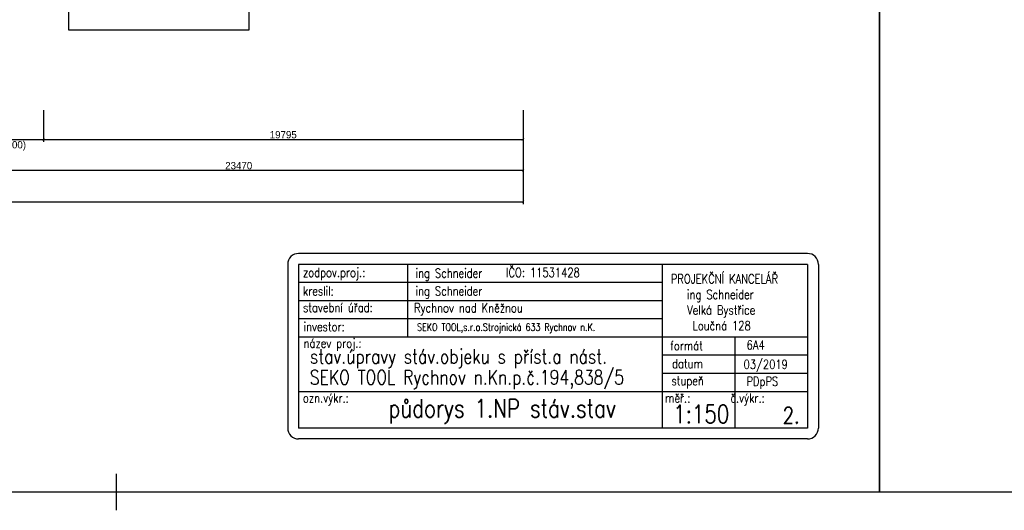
# Model space of a CAD drawing. Header units: millimetres. Extents: x -637441 to -130928, y -380379 to -53767.
# Tile 17 of 193: x -564866 to -524232, y -309742 to -289517. Entities that reach past the tile are written whole.
import ezdxf

# ---------------------------------------------------------------- set-up
doc = ezdxf.new("R2010")
doc.units = ezdxf.units.MM
doc.header["$LTSCALE"] = 10
for name, color, linetype, lineweight in [('CKKOTY', 7, 'Continuous', 25), ('CKTEXTY_MALE', 7, 'Continuous', 25), ('CKTEXTY_STREDNI', 6, 'Continuous', 50)]:
    doc.layers.add(name, color=color, linetype=linetype, lineweight=lineweight)
for name, color, linetype in [('Kóty', 7, 'Continuous'), ('POPISKA', 4, 'Continuous'), ('SLABĚ', 7, 'Continuous')]:
    doc.layers.add(name, color=color, linetype=linetype)
doc.styles.get("Standard").update_dxf_attribs({"font": 'simplex.shx', "width": 0.8})
doc.styles.add('TGV styl', font='txt')
doc.dimstyles.new('VNĚJŠEK 1-100', dxfattribs={"dimtxt": 300, "dimasz": 100, "dimexe": 100, "dimexo": 250, "dimgap": 40, "dimtad": 1, "dimdec": 0, "dimzin": 0, "dimdsep": 46, "dimtxsty": 'TGV styl', "dimblk1": 'ARCHTICK', "dimblk2": 'ARCHTICK', "dimsah": 1, "dimcen": 0.09, "dimclrd": 256, "dimclre": 256, "dimclrt": 220, "dimadec": 0, "dimazin": 0, "dimtfac": 1, "dimtdec": 0, "dimtofl": 0, "dimtmove": 2, "dimatfit": 3, "dimldrblk": 'ARCHTICK', "dimfxl": 350, "dimfxlon": 1, "dimtolj": 1, "dimtzin": 0, "dimarcsym": 0})

# ---------------------------------------------------------------- blocks, each defined once
blk = doc.blocks.new('_ArchTick')
at = {"color": 0, "const_width": 0.15}
blk.add_lwpolyline([(-0.5, -0.5), (0.5, 0.5)], dxfattribs=at)
blk = doc.blocks.new('*D41')
at = {"layer": 'DEFPOINTS', "color": 0, "ltscale": 0.35}
for p in [(-567486, -286848), (-563886, -286848), (-563886, -294450)]:
    blk.add_point(p, dxfattribs=at)
at = {"layer": 'Kóty', "lineweight": -2, "ltscale": 0.35}
for p, q in [((-567486, -293250), (-567486, -294550)), ((-563886, -293250), (-563886, -294550)), ((-567486, -294450), (-563886, -294450))]:
    blk.add_line(p, q, dxfattribs=at)
at = {"layer": 'Kóty', "lineweight": -2, "ltscale": 0.35, "xscale": 100, "yscale": 100, "zscale": 100, "rotation": 180}
blk.add_blockref('_ArchTick', (-567486, -294450), dxfattribs=at)
at = {"layer": 'Kóty', "lineweight": -2, "ltscale": 0.35, "xscale": 100, "yscale": 100, "zscale": 100}
blk.add_blockref('_ArchTick', (-563886, -294450), dxfattribs=at)
at = {"layer": 'Kóty', "color": 220, "ltscale": 0.35, "char_height": 300, "attachment_point": 5, "style": 'TGV styl'}
for s, insert in [('\\A1;3600', (-565686, -294260)), ('\\A1;1800 (1200)', (-565686, -294718))]:
    blk.add_mtext(s, dxfattribs=dict(at, insert=insert))
blk = doc.blocks.new('*D42')
at = {"layer": 'DEFPOINTS', "color": 0, "ltscale": 0.35}
for p in [(-563886, -286848), (-544091, -286928), (-544091, -294450)]:
    blk.add_point(p, dxfattribs=at)
at = {"layer": 'Kóty', "lineweight": -2, "ltscale": 0.35}
for p, q in [((-563886, -293250), (-563886, -294550)), ((-544091, -293250), (-544091, -294550)), ((-563886, -294450), (-544091, -294450))]:
    blk.add_line(p, q, dxfattribs=at)
at = {"layer": 'Kóty', "lineweight": -2, "ltscale": 0.35, "xscale": 100, "yscale": 100, "zscale": 100, "rotation": 180}
blk.add_blockref('_ArchTick', (-563886, -294450), dxfattribs=at)
at = {"layer": 'Kóty', "lineweight": -2, "ltscale": 0.35, "xscale": 100, "yscale": 100, "zscale": 100}
blk.add_blockref('_ArchTick', (-544091, -294450), dxfattribs=at)
at = {"layer": 'Kóty', "color": 220, "ltscale": 0.35, "insert": (-553989, -294260), "char_height": 300, "attachment_point": 5, "style": 'TGV styl'}
blk.add_mtext('\\A1;19795', dxfattribs=at)
blk = doc.blocks.new('*D173')
at = {"layer": 'DEFPOINTS', "color": 0, "ltscale": 0.35}
for p in [(-544091, -286928), (-567561, -292848), (-544091, -295726)]:
    blk.add_point(p, dxfattribs=at)
at = {"layer": 'Kóty', "lineweight": -2, "ltscale": 0.35}
for p, q in [((-567561, -294526), (-567561, -295826)), ((-544091, -294526), (-544091, -295826)), ((-567561, -295726), (-544091, -295726))]:
    blk.add_line(p, q, dxfattribs=at)
at = {"layer": 'Kóty', "lineweight": -2, "ltscale": 0.35, "xscale": 100, "yscale": 100, "zscale": 100, "rotation": 180}
blk.add_blockref('_ArchTick', (-567561, -295726), dxfattribs=at)
at = {"layer": 'Kóty', "lineweight": -2, "ltscale": 0.35, "xscale": 100, "yscale": 100, "zscale": 100}
blk.add_blockref('_ArchTick', (-544091, -295726), dxfattribs=at)
at = {"layer": 'Kóty', "color": 220, "ltscale": 0.35, "insert": (-555826, -295536), "char_height": 300, "attachment_point": 5, "style": 'TGV styl'}
blk.add_mtext('\\A1;23470', dxfattribs=at)
blk = doc.blocks.new('*D44')
at = {"layer": 'DEFPOINTS', "color": 0, "ltscale": 0.35}
for p in [(-604871, -287037), (-544091, -287117), (-544091, -297026)]:
    blk.add_point(p, dxfattribs=at)
at = {"layer": 'Kóty', "lineweight": -2, "ltscale": 0.35}
for p, q in [((-604871, -295826), (-604871, -297126)), ((-544091, -295826), (-544091, -297126)), ((-604871, -297026), (-544091, -297026))]:
    blk.add_line(p, q, dxfattribs=at)
at = {"layer": 'Kóty', "lineweight": -2, "ltscale": 0.35, "xscale": 100, "yscale": 100, "zscale": 100, "rotation": 180}
blk.add_blockref('_ArchTick', (-604871, -297026), dxfattribs=at)
at = {"layer": 'Kóty', "lineweight": -2, "ltscale": 0.35, "xscale": 100, "yscale": 100, "zscale": 100}
blk.add_blockref('_ArchTick', (-544091, -297026), dxfattribs=at)
at = {"layer": 'Kóty', "color": 220, "ltscale": 0.35, "insert": (-574481, -296836), "char_height": 300, "attachment_point": 5, "style": 'TGV styl'}
blk.add_mtext('\\A1;60780', dxfattribs=at)

msp = doc.modelspace()

# ---------------------------------------------------------------- linework, layer by layer
at = {"color": 7, "lineweight": -2}
for p, q in [((-548856.125, -299603.154), (-548856.125, -302603.154)), ((-538356.125, -300353.154), (-553356.125, -300353.154)), ((-538356.125, -301103.154), (-553356.125, -301103.154)), ((-538356.125, -301853.154), (-553356.125, -301853.154))]:
    msp.add_line(p, q, dxfattribs=at)
at = {"lineweight": -2}
for p, q in [((-532356.125, -303353.154), (-538356.125, -303353.154)), ((-532356.125, -304103.154), (-538356.125, -304103.154))]:
    msp.add_line(p, q, dxfattribs=at)
at = {"layer": 'CKKOTY', "color": 7}
msp.add_line((-560886.051, -308240.735), (-560886.051, -309742.365), dxfattribs=at)
for points in [[(-623886.051, -219891.55), (-529386.051, -219891.55), (-529386.051, -308991.55), (-623886.051, -308991.55)], [(-529386.051, -219891.55), (-434886.051, -219891.55), (-434886.051, -308991.55), (-529386.051, -308991.55)]]:
    msp.add_lwpolyline(points, close=True, dxfattribs=at)
at = {"layer": 'POPISKA', "lineweight": -2}
for p, q in [((-532356.125, -299153.154), (-553356.125, -299153.154)), ((-553806.125, -299603.154), (-553806.125, -306353.154)), ((-553356.125, -299603.154), (-553356.125, -306353.154)), ((-532356.125, -299603.154), (-553356.125, -299603.154)), ((-538356.125, -299603.154), (-538356.125, -306353.154)), ((-532356.125, -299603.154), (-532356.125, -306353.154)), ((-531906.125, -299603.154), (-531906.125, -306353.154)), ((-532356.125, -302603.154), (-553356.125, -302603.154)), ((-535356.125, -302603.154), (-535356.125, -306353.154)), ((-532356.125, -304853.154), (-553356.125, -304853.154)), ((-532356.125, -306353.154), (-553356.125, -306353.154)), ((-532356.125, -306803.154), (-553356.125, -306803.154))]:
    msp.add_line(p, q, dxfattribs=at)
for centre, start, end in [((-553356.125, -299603.154), 90, 180), ((-532356.125, -299603.154), 0, 90), ((-553356.125, -306353.154), 180, 270), ((-532356.125, -306353.154), 270, 0)]:
    msp.add_arc(centre, 450, start, end, dxfattribs=at)
at = {"layer": 'SLABĚ'}
for p, q in [((-562851.228, -286927.964), (-562851.228, -289927.964)), ((-555401.569, -289927.964), (-555401.569, -288277.964)), ((-562851.228, -289927.964), (-555401.569, -289927.964))]:
    msp.add_line(p, q, dxfattribs=at)

# ---------------------------------------------------------------- texts
at = {"layer": 'CKTEXTY_MALE', "color": 7, "lineweight": -2, "width": 0.8}
for s, height, p in [('zodpov.proj.:', 375, (-553174.99, -300126.497)), ('ing Schneider', 375, (-548526.478, -300152.752)), ('IČO: 11531428', 375, (-544797.164, -300126.497)), ('PROJEKČNÍ KANCELÁŘ', 375, (-537995.104, -300389.045)), ('kreslil:', 375, (-553174.99, -300887.887)), ('ing Schneider', 375, (-548526.478, -300887.887)), ('   ing Schneider', 375, (-537995.104, -301031.902)), ('stavební úřad:', 375, (-553174.99, -301570.512)), ('Rychnov nad Kněžnou', 375, (-548589.694, -301584.753)), ('   Velká Bystřice', 375, (-537995.104, -301674.76)), ('    Loučná 128', 375, (-537995.104, -302317.617)), ('investor:', 375, (-553148.727, -302358.157)), ('SEKO TOOL,s.r.o.Strojnická 633 Rychnov n.K.', 300, (-548466.662, -302341.532)), ('název proj.:', 375, (-553148.727, -303040.782)), ('formát', 375, (-538021.367, -303145.801)), ('6A4', 375, (-534865.424, -303114.108)), ('datum', 375, (-537942.579, -303880.936)), ('03/2019', 375, (-534991.249, -303914.087)), ('stupeň', 375, (-537968.841, -304589.817)), ('ozn.výkr.:', 375, (-553174.99, -305298.697)), ('měř.:       č.výkr.:', 375, (-538231.469, -305298.697))]:
    msp.add_text(s, height=height, dxfattribs=at).set_placement(p)
at = {"layer": 'CKTEXTY_MALE', "width": 0.8}
msp.add_text('PDpPS', height=375, dxfattribs=at).set_placement((-534873.53, -304609.821))
at = {"layer": 'CKTEXTY_MALE', "color": 6, "lineweight": -2, "width": 0.8}
msp.add_text('2.', height=675, dxfattribs=at).set_placement((-533374.938, -306164.704))
at = {"layer": 'CKTEXTY_STREDNI', "lineweight": -2, "width": 0.8}
for s, height, p in [('stav.úpravy stáv.objeku s příst.a nást.', 588, (-552886.534, -303693.455)), ('SEKO TOOL Rychnov n.Kn.p.č.194,838/5', 588, (-552891.288, -304550.762)), ('půdorys 1.NP stáv.stav', 750, (-549643.537, -305911.683)), ('1:150   ', 750, (-537895.546, -306146.599))]:
    msp.add_text(s, height=height, dxfattribs=at).set_placement(p)

# ---------------------------------------------------------------- dimensions: what is measured, and where the dimension line sits
at = {"layer": 'Kóty', "ltscale": 0.35}
dim = msp.add_linear_dim(base=(-563886.418, -294449.594), p1=(-567486.418, -286847.964), p2=(-563886.418, -286847.964), text='<>\\X 1800 (1200)', dimstyle='VNĚJŠEK 1-100', override={"dimtxt": 300, "dimfxl": 1200}, dxfattribs=at)
dim.commit()
dim.dimension.update_dxf_attribs({"geometry": '*D41', "text_midpoint": (-565686.418, -294449.594)})
for base, p1, p2, picture, middle in [((-544091.228, -294449.594), (-563886.418, -286847.964), (-544091.228, -286927.964), '*D42', (-553988.823, -294259.594)), ((-544091.228, -297026.462), (-604871.228, -287036.895), (-544091.228, -287116.895), '*D44', (-574481.228, -296836.462)), ((-544091.228, -295726.462), (-567561.228, -292847.964), (-544091.228, -286927.964), '*D173', (-555826.228, -295536.462))]:
    dim = msp.add_linear_dim(base=base, p1=p1, p2=p2, dimstyle='VNĚJŠEK 1-100', override={"dimtxt": 300, "dimfxl": 1200}, dxfattribs=at)
    dim.commit()
    dim.dimension.update_dxf_attribs({"geometry": picture, "text_midpoint": middle})

doc.saveas('drawing.dxf')
